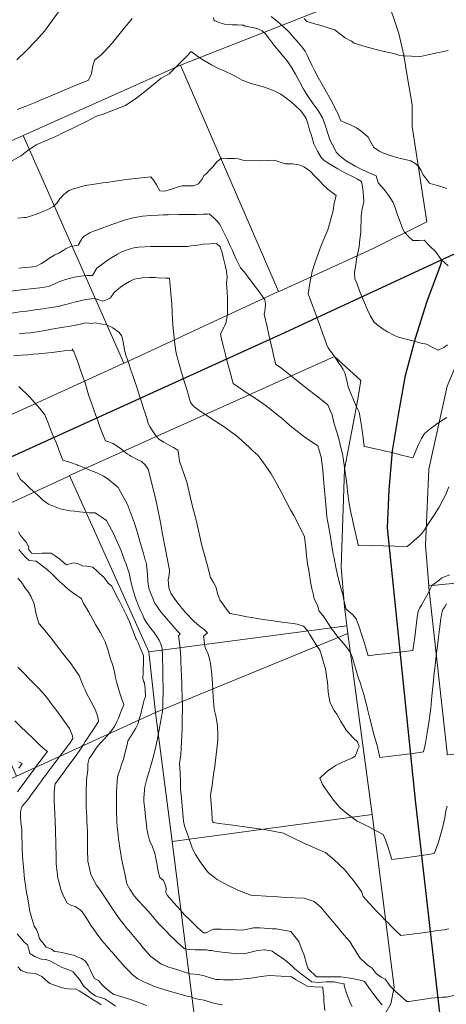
# Model space of a CAD drawing. Header units: inches. Extents: x 11351264 to 11356330, y 6702313 to 6706468.
# Tile 81 of 160: x 11353182 to 11353440, y 6705376 to 6705971. Entities that reach past the tile are written whole.
import ezdxf

# ---------------------------------------------------------------- set-up
doc = ezdxf.new("R2010")
doc.units = ezdxf.units.IN
doc.header["$MEASUREMENT"] = 0
doc.layers.add('Shumate_Contours_clip1', color=7, linetype='Continuous', lineweight=0)
doc.layers.add('Shumate_Parcels_clip1', color=7, linetype='Continuous', lineweight=0)
doc.layers.add('Shumate_Streets_clip1', color=7, linetype='Continuous')

msp = doc.modelspace()

# ---------------------------------------------------------------- linework, layer by layer
at = {"layer": 'Shumate_Contours_clip1'}
for points, elevation in [([(11353180.24, 6705946.63), (11353186.18, 6705952.31), (11353191.66, 6705958.15), (11353197.01, 6705964.03), (11353209.19, 6705980.83)], 1412), ([(11353180.46, 6705916.67), (11353185.37, 6705918.56), (11353191.39, 6705920.9), (11353194.59, 6705922.25), (11353199.42, 6705924.27), (11353204.29, 6705926.34), (11353207.39, 6705927.66), (11353214.03, 6705930.51), (11353223.47, 6705934.29), (11353225.3, 6705938.37), (11353225.97, 6705942.26), (11353227.23, 6705946.37), (11353230.99, 6705949.56), (11353233.08, 6705951.54), (11353237.8, 6705956.83), (11353244.23, 6705964.71), (11353249.82, 6705971.65)], 1414), ([(11353298.93, 6705972.22), (11353299.25, 6705970.53), (11353299.84, 6705970.22), (11353300.56, 6705969.94), (11353302.78, 6705969.06), (11353305.69, 6705968.27), (11353310.2, 6705967.83), (11353313.4, 6705967.72), (11353316.06, 6705967.69), (11353317.02, 6705967.57), (11353318.12, 6705967), (11353321.5, 6705966.48), (11353323.54, 6705966.01), (11353325.83, 6705965.39), (11353328.49, 6705964.18), (11353330.21, 6705962.56), (11353332.2, 6705960.05), (11353333.38, 6705958.42), (11353334.59, 6705956.8), (11353335.89, 6705955.18), (11353338.14, 6705952.41), (11353340.9, 6705949.05), (11353342.44, 6705947.21), (11353343.84, 6705945.42), (11353345.92, 6705942.52), (11353348.51, 6705938.07), (11353349.94, 6705935.34), (11353350.98, 6705933.48), (11353353.4, 6705929.02), (11353355.4, 6705925.75), (11353356.94, 6705923.36), (11353358.86, 6705920.65), (11353360.26, 6705918.77), (11353362.2, 6705916.07), (11353364.9, 6705911.59), (11353365.89, 6705908.99), (11353367.12, 6705905.42), (11353368.27, 6705901.54), (11353369.51, 6705897.99), (11353372.17, 6705892.77), (11353373.13, 6705890.84), (11353375.62, 6705888.29), (11353379.11, 6705885.71), (11353383.48, 6705883.04), (11353384.44, 6705882.54), (11353385.29, 6705882.05), (11353388.24, 6705880.55), (11353391.92, 6705878.78), (11353394.89, 6705877.51), (11353397.21, 6705876.66), (11353398.37, 6705872.39), (11353400.87, 6705869.8), (11353402.68, 6705867.61), (11353404.39, 6705865.15), (11353406.15, 6705862.77), (11353407.58, 6705860.5), (11353408.44, 6705857.89), (11353410.17, 6705853.13), (11353411.64, 6705848.73), (11353413.09, 6705844.7), (11353414.4, 6705842.59), (11353416.65, 6705840.06), (11353419.3, 6705837.47), (11353423.16, 6705837.47), (11353426.22, 6705837.68), (11353429.55, 6705834.2), (11353433.26, 6705830.61), (11353436.32, 6705826.17), (11353440.71, 6705822.31)], 1414), ([(11353333.82, 6705972.88), (11353337.4, 6705970.05), (11353341.02, 6705966.88), (11353344.65, 6705963.33), (11353346.9, 6705960.86), (11353350.32, 6705956.98), (11353352.27, 6705954.55), (11353354.27, 6705951.83), (11353355.48, 6705949.49), (11353356.45, 6705947.62), (11353358.37, 6705943.39), (11353359.83, 6705940.58), (11353362.26, 6705935.98), (11353366.16, 6705929), (11353370.07, 6705922.05), (11353373.5, 6705915.4), (11353373.75, 6705914.99), (11353373.87, 6705914.67), (11353375.98, 6705909.91), (11353379.64, 6705908.24), (11353382.47, 6705906.99), (11353385.32, 6705905.51), (11353388.1, 6705903.64), (11353392.08, 6705900.37), (11353392.41, 6705899.98), (11353394.06, 6705896.94), (11353395.81, 6705893.68), (11353399.21, 6705891.43), (11353401.71, 6705890.3), (11353405.57, 6705888.87), (11353409.4, 6705887.71), (11353412.86, 6705886.82), (11353415.55, 6705886.2), (11353418.18, 6705885.66), (11353420.84, 6705884.14), (11353422.58, 6705882.57), (11353424.4, 6705879.86), (11353425.42, 6705877.36), (11353427.08, 6705875.36), (11353429.5, 6705872.26), (11353429.78, 6705871.9), (11353432.59, 6705871.18), (11353436.26, 6705870.14), (11353439.79, 6705869.05)], 1412), ([(11353353.83, 6705971.54), (11353355.29, 6705969.8), (11353359.47, 6705968.65), (11353364.55, 6705967.21), (11353368.76, 6705965.88), (11353372.21, 6705964.78), (11353374.5, 6705962.88), (11353378.44, 6705959.88), (11353382.23, 6705957.93), (11353383.98, 6705956.81), (11353391.09, 6705954.51), (11353395.64, 6705953.29), (11353401.07, 6705951.83), (11353407.8, 6705950.43), (11353411, 6705949.53), (11353413.57, 6705949.03), (11353418.61, 6705948.95), (11353423.98, 6705948.72), (11353431.16, 6705950.23), (11353440.59, 6705952.26)], 1410), ([(11353176.7, 6705885.35), (11353182.75, 6705888.63), (11353186.93, 6705891.93), (11353191.92, 6705895.32), (11353198.56, 6705898.23), (11353205.01, 6705900.93), (11353207.28, 6705902.08), (11353213.62, 6705905.15), (11353217.77, 6705907.3), (11353222.23, 6705909.41), (11353228.32, 6705912.57), (11353232.47, 6705913.85), (11353245.92, 6705919.01), (11353252.78, 6705923.79), (11353255.51, 6705925.98), (11353259.3, 6705928.91), (11353264.92, 6705933.48), (11353267.41, 6705935.51), (11353272.33, 6705938.17), (11353275.28, 6705941.32), (11353277.18, 6705943.25), (11353279.48, 6705945.51), (11353282.51, 6705948.56), (11353285.54, 6705951.68), (11353289.64, 6705948.74), (11353293.05, 6705946.44), (11353297.74, 6705943.55), (11353302.06, 6705941.37), (11353305.95, 6705939.74), (11353310.15, 6705937.87), (11353312.1, 6705936.75), (11353316.36, 6705934.38), (11353319.86, 6705932.95), (11353322.38, 6705932.21), (11353326.82, 6705930.98), (11353329.17, 6705930.33), (11353330.83, 6705929.77), (11353331.48, 6705929.58), (11353333.53, 6705928.84), (11353335.96, 6705927.74), (11353339.67, 6705925.98), (11353342.71, 6705923.74), (11353345.34, 6705921.63), (11353347.95, 6705919.41), (11353351.83, 6705915.86), (11353354.34, 6705912.27), (11353355, 6705911.28), (11353356.05, 6705908.19), (11353356.61, 6705905.8), (11353357.17, 6705903.88), (11353357.96, 6705901.56), (11353358.65, 6705899.48), (11353359.67, 6705895.98), (11353360.83, 6705893.47), (11353361.83, 6705891.44), (11353363.98, 6705887.61), (11353365.69, 6705886.05), (11353367.56, 6705884.68), (11353369.63, 6705883.44), (11353371.65, 6705882.21), (11353374.08, 6705880.82), (11353378.21, 6705878.35), (11353383.38, 6705875.9), (11353385.93, 6705874.51), (11353388.35, 6705873.1), (11353388.91, 6705869.97), (11353389.33, 6705866.99), (11353389.84, 6705861.14), (11353388.75, 6705856.61), (11353388.16, 6705852.28), (11353388.01, 6705842.92), (11353387.24, 6705836.43), (11353386.87, 6705833.76), (11353385.27, 6705826.57), (11353385.13, 6705824.32), (11353384.09, 6705818.09), (11353384.39, 6705814.39), (11353385.51, 6705811.78), (11353387.2, 6705807.14), (11353388.36, 6705804.16), (11353390.08, 6705799.84), (11353391.9, 6705795.64), (11353393.56, 6705792.31), (11353396.05, 6705788.2), (11353397.68, 6705786.79), (11353401.44, 6705783.9), (11353404.02, 6705782.3), (11353407.9, 6705780.43), (11353410.47, 6705779.19), (11353418.45, 6705777.09), (11353424.36, 6705775.5), (11353427.54, 6705774.89), (11353431.12, 6705773.02), (11353434.66, 6705771.24), (11353438.07, 6705772.94), (11353440.37, 6705774.58)], 1416), ([(11353180.86, 6705851.02), (11353184.85, 6705851.4), (11353185.82, 6705851.45), (11353189.76, 6705852.57), (11353191.86, 6705853.35), (11353195.12, 6705854.56), (11353197.05, 6705855.4), (11353198.9, 6705856.26), (11353202.4, 6705858.14), (11353204.55, 6705860.23), (11353206.24, 6705862.61), (11353208.37, 6705865.17), (11353211.71, 6705867.7), (11353214.45, 6705868.68), (11353218.01, 6705869.83), (11353221.62, 6705870.84), (11353227.13, 6705871.62), (11353232.1, 6705872.38), (11353234.5, 6705872.65), (11353246.2, 6705874.42), (11353251.87, 6705875.03), (11353261.13, 6705875.97), (11353262.94, 6705873.74), (11353264.65, 6705871.13), (11353266.7, 6705867.48), (11353269.72, 6705867.34), (11353274.22, 6705868.82), (11353277.15, 6705869.75), (11353280.07, 6705870.62), (11353282.75, 6705870.53), (11353284.95, 6705870.49), (11353287.01, 6705870.55), (11353290.02, 6705871.77), (11353292.39, 6705875.06), (11353293.25, 6705876.88), (11353294.58, 6705877.79), (11353296.81, 6705880.16), (11353298.57, 6705882.12), (11353301.02, 6705884.96), (11353303.93, 6705887.37), (11353307.26, 6705887.14), (11353311.74, 6705887.14), (11353313.87, 6705886.86), (11353317.48, 6705885.81), (11353327.1, 6705885.57), (11353335.57, 6705886.12), (11353342.2, 6705883.78), (11353346.72, 6705883.79), (11353350.52, 6705883.2), (11353353.57, 6705881.97), (11353355.71, 6705880.56), (11353357.36, 6705879.39), (11353360.18, 6705876.44), (11353363.23, 6705873.32), (11353365.11, 6705871.29), (11353368.25, 6705868.26), (11353373.09, 6705864.67), (11353371.76, 6705860.09), (11353371.33, 6705855.73), (11353368.79, 6705846.87), (11353367.97, 6705844.06), (11353363.99, 6705834.59), (11353360.3, 6705824.51), (11353358.49, 6705818.76), (11353357.3, 6705812.86), (11353356.17, 6705805.25), (11353357.3, 6705802.12), (11353358.74, 6705798.35), (11353360.21, 6705794.56), (11353362.22, 6705789), (11353363.55, 6705785.1), (11353364.95, 6705781.22), (11353366.41, 6705777.35), (11353367.33, 6705774.93), (11353368.22, 6705772.75), (11353369.69, 6705770.73), (11353371.18, 6705768.67), (11353373.29, 6705765.74), (11353374.71, 6705763.54), (11353375.85, 6705761.86), (11353377.24, 6705759.59), (11353378.34, 6705757.62), (11353379.34, 6705753.73), (11353380.33, 6705749.2), (11353381.97, 6705745.04), (11353382.58, 6705743.81), (11353383.63, 6705741.36), (11353384.39, 6705739.5), (11353385.11, 6705737.58), (11353386.86, 6705733.85), (11353387.91, 6705728.09), (11353388.47, 6705724.38), (11353388.78, 6705722.32), (11353389.08, 6705720.04), (11353389.57, 6705716.55), (11353390, 6705713.18), (11353391.19, 6705712.91), (11353393.18, 6705712.5), (11353395.63, 6705711.99), (11353399.61, 6705711.09), (11353403.71, 6705710.12), (11353405.89, 6705709.6), (11353412.51, 6705707.94), (11353419.32, 6705706.37), (11353419.7, 6705707.15), (11353421.18, 6705710.54), (11353422.83, 6705714.29), (11353424.55, 6705717.88), (11353426.44, 6705721.07), (11353430.45, 6705724.19), (11353434.52, 6705727.21), (11353437.88, 6705729.43), (11353439.91, 6705730.66)], 1418), ([(11353181.47, 6705820.79), (11353185.37, 6705821.2), (11353187.9, 6705821.52), (11353189.84, 6705821.71), (11353192.11, 6705822), (11353195.25, 6705823.74), (11353198.02, 6705825.43), (11353199.54, 6705826.73), (11353201.52, 6705827.9), (11353203.29, 6705828.79), (11353205.72, 6705829.96), (11353208.21, 6705831.55), (11353210, 6705832.67), (11353212.66, 6705833.95), (11353217.31, 6705834.8), (11353219.27, 6705838.08), (11353219.62, 6705838.98), (11353220.99, 6705840.22), (11353224.4, 6705842.18), (11353227.02, 6705843.33), (11353229.06, 6705844.01), (11353237.56, 6705847.19), (11353245.9, 6705850.1), (11353248.74, 6705850.82), (11353251.57, 6705851.45), (11353256.13, 6705852.15), (11353261.15, 6705852.58), (11353265.58, 6705852.8), (11353268.68, 6705852.99), (11353271.69, 6705853.13), (11353278.13, 6705853.28), (11353280.63, 6705853.27), (11353284.69, 6705853.32), (11353288.77, 6705853.34), (11353292.8, 6705853.43), (11353295.45, 6705853.52), (11353296.49, 6705853.62), (11353299.5, 6705851.02), (11353301.15, 6705849.18), (11353302.8, 6705847.27), (11353304.46, 6705844.08), (11353305.49, 6705842.03), (11353306.48, 6705839.94), (11353307.46, 6705837.85), (11353308.73, 6705835.09), (11353309.26, 6705833.84), (11353310.38, 6705831.45), (11353311.22, 6705829.58), (11353312.76, 6705826.35), (11353315.31, 6705821), (11353317.5, 6705818.71), (11353320.02, 6705815.4), (11353323.33, 6705810.85), (11353324.97, 6705808.66), (11353327.14, 6705805.7), (11353329.93, 6705801.78), (11353330.34, 6705799.38), (11353330.21, 6705796.22), (11353329.66, 6705793.07), (11353331.4, 6705785.47), (11353332.47, 6705780.64), (11353333.1, 6705777.85), (11353334.2, 6705772.86), (11353334.76, 6705770.22), (11353335.4, 6705767.19), (11353336.64, 6705762.74), (11353340, 6705760.36), (11353347.21, 6705754.64), (11353353.16, 6705749.89), (11353355.39, 6705748.16), (11353361.26, 6705743.66), (11353368.12, 6705738.19), (11353369.57, 6705734.38), (11353370.62, 6705732.19), (11353371.94, 6705726.83), (11353373.84, 6705720.55), (11353374.99, 6705716.14), (11353375.93, 6705712.57), (11353376.88, 6705708.65), (11353377.23, 6705706.26), (11353377.88, 6705701.81), (11353378.48, 6705697.47), (11353378.82, 6705694.97), (11353379.65, 6705688.77), (11353379.97, 6705685.92), (11353380.86, 6705678.63), (11353382.13, 6705672.35), (11353382.86, 6705669.09), (11353383.46, 6705666.09), (11353384.85, 6705659.88), (11353386.3, 6705653.77), (11353386.32, 6705653.72), (11353386.33, 6705653.64), (11353386.41, 6705653.42), (11353387.06, 6705653.44), (11353394.27, 6705653.3), (11353401.63, 6705653.09), (11353408.45, 6705652.87), (11353415.8, 6705652.66), (11353415.88, 6705652.75), (11353416.01, 6705652.82), (11353418.1, 6705654.57), (11353420.28, 6705656.52), (11353422.51, 6705658.35), (11353424.66, 6705660.36), (11353426.31, 6705662.7), (11353428.41, 6705665.99), (11353430.84, 6705669.57), (11353432.52, 6705672.11), (11353435.21, 6705676.46), (11353437.7, 6705681.11), (11353439, 6705683.66), (11353441.16, 6705688.69)], 1420), ([(11353176.38, 6705806.85), (11353182.93, 6705807.7), (11353185.16, 6705807.91), (11353188.58, 6705808.31), (11353194.09, 6705809), (11353199.48, 6705809.71), (11353202.62, 6705811.24), (11353205.24, 6705812.4), (11353209.72, 6705813.89), (11353215.07, 6705815.49), (11353218.95, 6705816.02), (11353222.62, 6705816.34), (11353226, 6705816.39), (11353228.66, 6705820.77), (11353229.37, 6705821.48), (11353232.36, 6705823.72), (11353236.07, 6705826.33), (11353238.64, 6705827.9), (11353241.11, 6705829.28), (11353243.31, 6705830.43), (11353245.72, 6705831.44), (11353248.21, 6705832.34), (11353250.86, 6705833.02), (11353253.67, 6705833.48), (11353261.17, 6705833.86), (11353264.38, 6705833.92), (11353268.52, 6705833.96), (11353275.81, 6705833.91), (11353283.13, 6705833.93), (11353285.54, 6705834.25), (11353288.08, 6705834.58), (11353292.84, 6705835.38), (11353296.91, 6705835.61), (11353300.73, 6705835.74), (11353302.97, 6705833.63), (11353303.72, 6705831.81), (11353304.06, 6705830.92), (11353305.07, 6705826.77), (11353306.02, 6705822.68), (11353306.77, 6705818.94), (11353307.34, 6705815.43), (11353306.94, 6705811.87), (11353307.28, 6705806.32), (11353307.43, 6705802.69), (11353307.47, 6705798.8), (11353307.46, 6705792.78), (11353306.52, 6705787.44), (11353304.55, 6705783.98), (11353303.15, 6705780.88), (11353303.99, 6705777.21), (11353304.98, 6705773.38), (11353306.26, 6705768.46), (11353306.92, 6705765.96), (11353308.89, 6705758.55), (11353310.91, 6705751.17), (11353317.38, 6705746.67), (11353321.15, 6705744.16), (11353324.16, 6705742.26), (11353330.89, 6705737.75), (11353338.04, 6705731.89), (11353340.21, 6705730.16), (11353345.1, 6705725.8), (11353348.66, 6705722.96), (11353353.36, 6705719.45), (11353357.99, 6705716.23), (11353362.01, 6705713.5), (11353364.05, 6705706.6), (11353364.7, 6705701.95), (11353364.93, 6705698.9), (11353365.6, 6705690.96), (11353365.78, 6705688.88), (11353366.55, 6705680.04), (11353367.03, 6705675.65), (11353367.5, 6705670.7), (11353368.55, 6705664.28), (11353369.55, 6705658.46), (11353370.43, 6705653.05), (11353371.28, 6705648.1), (11353371.79, 6705645.58), (11353372.41, 6705642.26), (11353372.81, 6705640.29), (11353373.63, 6705636.45), (11353374.81, 6705631.32), (11353376.25, 6705626.3), (11353377.06, 6705623.69), (11353377.54, 6705621.34), (11353378.04, 6705618.74), (11353379.15, 6705614.78), (11353382.85, 6705611.72), (11353385.11, 6705609.04), (11353386.28, 6705605.84), (11353387.07, 6705603.52), (11353388.54, 6705599.1), (11353389.84, 6705595.45), (11353391.02, 6705591.43), (11353392.34, 6705586.75), (11353398.09, 6705587.44), (11353404.84, 6705588.19), (11353407.05, 6705588.45), (11353412.68, 6705589.13), (11353419.42, 6705589.99), (11353420.47, 6705597.94), (11353420.9, 6705601.39), (11353421.56, 6705606.71), (11353422.02, 6705610.07), (11353422.5, 6705613.43), (11353423.41, 6705615.39), (11353424.64, 6705617.32), (11353426, 6705619.85), (11353426.86, 6705621.3), (11353428.33, 6705624.2), (11353429.57, 6705626.67), (11353430.82, 6705629.14), (11353435.12, 6705632.26), (11353436.92, 6705633.73), (11353439.55, 6705634.81), (11353441.64, 6705635.63)], 1422), ([(11353177.22, 6705793.75), (11353182.07, 6705794.36), (11353186.28, 6705794.94), (11353191.17, 6705795.58), (11353196.05, 6705796.26), (11353200.91, 6705796.98), (11353203.73, 6705797.41), (11353204.88, 6705797.62), (11353206.01, 6705797.8), (11353208.28, 6705798.48), (11353210.6, 6705799.11), (11353214.8, 6705800.22), (11353216.96, 6705800.8), (11353221.8, 6705801.84), (11353227.39, 6705802.56), (11353229.73, 6705801.75), (11353232.02, 6705800.87), (11353234.32, 6705801.79), (11353236.88, 6705802.94), (11353239.07, 6705806.09), (11353240.74, 6705807.62), (11353243.95, 6705810.2), (11353248.24, 6705812.88), (11353251.12, 6705814.15), (11353256.03, 6705814.9), (11353260.35, 6705815.24), (11353263.72, 6705815.13), (11353265.78, 6705815.05), (11353270.17, 6705814.88), (11353272.45, 6705814.8), (11353272.72, 6705812.28), (11353273.23, 6705805.47), (11353273.47, 6705803.25), (11353273.83, 6705799.22), (11353273.99, 6705793.88), (11353274.49, 6705786.34), (11353275.23, 6705778.66), (11353275.52, 6705776.67), (11353276.27, 6705770.8), (11353276.64, 6705768.7), (11353278.72, 6705761.38), (11353280.95, 6705753.8), (11353283.01, 6705746.86), (11353285.18, 6705739.61), (11353287.12, 6705737.28), (11353289.54, 6705735.37), (11353292.2, 6705733.61), (11353299.78, 6705728.69), (11353306.02, 6705724.51), (11353313.85, 6705718.81), (11353320.71, 6705712.5), (11353323.05, 6705710.34), (11353325.8, 6705707.98), (11353328.79, 6705703.89), (11353333.86, 6705696.62), (11353337.28, 6705690.47), (11353340.13, 6705685.36), (11353345.48, 6705674.9), (11353347.46, 6705671.46), (11353352.45, 6705661.66), (11353352.96, 6705660.85), (11353354.03, 6705658.63), (11353354.75, 6705651.87), (11353355.23, 6705647.37), (11353355.81, 6705642.32), (11353356.48, 6705638.2), (11353357.6, 6705631.4), (11353358.6, 6705626.3), (11353359.09, 6705624.31), (11353359.73, 6705621.16), (11353361.82, 6705617.21), (11353362.82, 6705613.66), (11353365.19, 6705610.8), (11353367.19, 6705607.91), (11353369.11, 6705605.01), (11353370.88, 6705602.24), (11353370.96, 6705602.14), (11353373.55, 6705598.8), (11353376.21, 6705595.61), (11353378.86, 6705592.45), (11353381.55, 6705588.87), (11353382.26, 6705587.12), (11353382.63, 6705585.98), (11353383.51, 6705583.18), (11353384.78, 6705579.17), (11353385.58, 6705576.48), (11353386.64, 6705573.01), (11353387.27, 6705571.09), (11353388.62, 6705567.19), (11353390.04, 6705562.75), (11353390.81, 6705559.4), (11353391.49, 6705556.51), (11353391.99, 6705554.48), (11353392.56, 6705552.15), (11353393.37, 6705548.93), (11353394.77, 6705543.37), (11353395.61, 6705539.98), (11353396.51, 6705537.25), (11353397.74, 6705532.43), (11353398.35, 6705529.67), (11353399.52, 6705525.2), (11353406.1, 6705526.05), (11353412.67, 6705526.91), (11353420.68, 6705527.94), (11353425.87, 6705528.61), (11353426.73, 6705532.94), (11353427.11, 6705535.27), (11353428.02, 6705540.18), (11353429.17, 6705547.55), (11353429.63, 6705550.81), (11353430.24, 6705555.01), (11353430.89, 6705562.25), (11353431.15, 6705566.17), (11353431.58, 6705569.67), (11353432.31, 6705576.45), (11353432.62, 6705579.2), (11353433.24, 6705584.7), (11353433.51, 6705586.9), (11353434.29, 6705592.93), (11353434.9, 6705598), (11353435.29, 6705601.2), (11353436.23, 6705609.07), (11353436.86, 6705612.6), (11353437.52, 6705614.58), (11353438.62, 6705616.32), (11353439.72, 6705618.05)], 1424), ([(11353181.74, 6705781.15), (11353185.31, 6705781.5), (11353188.26, 6705781.86), (11353191.21, 6705782.23), (11353194.98, 6705782.74), (11353198.38, 6705783.36), (11353201.14, 6705783.94), (11353203.91, 6705784.45), (11353207.07, 6705784.97), (11353209.81, 6705785.42), (11353212.54, 6705785.9), (11353216.62, 6705786.66), (11353221.87, 6705787.79), (11353225.53, 6705787.43), (11353227.34, 6705787.86), (11353232.05, 6705787.09), (11353234.06, 6705786.71), (11353238.3, 6705784.82), (11353241.83, 6705782.27), (11353243.39, 6705780.1), (11353244.32, 6705777.36), (11353244.87, 6705773.98), (11353245.41, 6705770.58), (11353246.17, 6705768.27), (11353247.83, 6705763.22), (11353248.99, 6705759.88), (11353250.12, 6705756.52), (11353251.48, 6705752.46), (11353252.64, 6705748.96), (11353253.79, 6705745.45), (11353255.86, 6705738.95), (11353256.79, 6705736.07), (11353257.73, 6705733.19), (11353258.68, 6705730.32), (11353259.44, 6705728.04), (11353259.36, 6705727.34), (11353260.53, 6705725.21), (11353262.19, 6705722.56), (11353264.05, 6705720.03), (11353266.03, 6705717.57), (11353268.95, 6705715.79), (11353271.92, 6705714.13), (11353274.93, 6705712.45), (11353277.4, 6705710.89), (11353277.65, 6705710.58), (11353278.57, 6705704.3), (11353282.9, 6705691.61), (11353286.34, 6705676.79), (11353287.58, 6705672.43), (11353288.71, 6705667.89), (11353291.98, 6705653.23), (11353295.21, 6705641.76), (11353297.23, 6705634.09), (11353299.03, 6705630.93), (11353300.47, 6705628.28), (11353301.68, 6705623.72), (11353302.92, 6705620.59), (11353304.44, 6705618.27), (11353306.19, 6705615.7), (11353308.83, 6705612.33), (11353314.57, 6705611.15), (11353319.11, 6705610.18), (11353323.22, 6705609.54), (11353327.6, 6705608.86), (11353330.32, 6705608.45), (11353333.64, 6705607.94), (11353340.21, 6705607.06), (11353347.01, 6705606.3), (11353349.59, 6705605.76), (11353353.38, 6705604.6), (11353355.8, 6705601.93), (11353356.93, 6705599.86), (11353358.38, 6705597.52), (11353360.61, 6705593.94), (11353363.13, 6705590.13), (11353363.92, 6705587.66), (11353365.57, 6705582.1), (11353366.65, 6705578.9), (11353367.49, 6705573.04), (11353367.75, 6705571.03), (11353368.15, 6705564.76), (11353369.22, 6705558.84), (11353370.56, 6705555.93), (11353371.96, 6705553.74), (11353373.38, 6705551.5), (11353375.83, 6705547.07), (11353377.66, 6705544.19), (11353379.2, 6705541.73), (11353381.06, 6705539.54), (11353383.48, 6705536.87), (11353385.91, 6705534.69), (11353386.87, 6705531.97), (11353386, 6705529.87), (11353385.97, 6705529.42), (11353384.58, 6705526.11), (11353383.01, 6705525.17), (11353378.63, 6705523.23), (11353375.99, 6705522.06), (11353373, 6705520.61), (11353371.16, 6705519.42), (11353368.63, 6705517.6), (11353366.74, 6705516.16), (11353363.22, 6705512.72), (11353364.87, 6705508.93), (11353368.12, 6705504.25), (11353370.04, 6705501.45), (11353371.36, 6705499.57), (11353374, 6705496.42), (11353375.41, 6705494.83), (11353377.03, 6705493.44), (11353380.32, 6705490.84), (11353382.82, 6705489.08), (11353385.82, 6705486.84), (11353389.51, 6705485.09), (11353393.64, 6705483.01), (11353396.51, 6705481.38), (11353401.36, 6705478.79), (11353402.83, 6705475.63), (11353404.08, 6705472.09), (11353405.2, 6705468.32), (11353406.23, 6705465.13), (11353406.37, 6705464.66), (11353406.7, 6705463.65), (11353408.47, 6705463.9), (11353411.31, 6705464.3), (11353414.64, 6705464.76), (11353418.91, 6705465.36), (11353423.18, 6705465.96), (11353427.44, 6705466.52), (11353432.31, 6705467.22), (11353432.98, 6705469.11), (11353435.05, 6705474.95), (11353437.13, 6705481.98), (11353438.63, 6705488.87), (11353439.34, 6705492.99), (11353440.04, 6705495.97)], 1426), ([(11353178.26, 6705767.88), (11353183.12, 6705768.26), (11353186.9, 6705768.57), (11353190, 6705768.86), (11353193.36, 6705769.17), (11353197.41, 6705769.51), (11353201.57, 6705769.95), (11353205.91, 6705770.55), (11353208.81, 6705770.9), (11353212.14, 6705771.19), (11353213.5, 6705771.36), (11353213.83, 6705772.02), (11353214.04, 6705771.09), (11353214.71, 6705770.6), (11353215.9, 6705767.36), (11353217.52, 6705763.14), (11353218.36, 6705760.52), (11353220, 6705755.71), (11353221.33, 6705752.15), (11353222.06, 6705749.45), (11353223.61, 6705744.34), (11353224.84, 6705740.83), (11353225.72, 6705738.26), (11353226.56, 6705735.78), (11353227.97, 6705731.87), (11353229.11, 6705728.72), (11353230.47, 6705725.06), (11353232.41, 6705719.93), (11353233.71, 6705716.48), (11353236.27, 6705715.78), (11353238.32, 6705714.96), (11353238.43, 6705714.91), (11353238.48, 6705714.87), (11353240.43, 6705713.61), (11353242.6, 6705712.03), (11353244.79, 6705710.33), (11353246.97, 6705708.7), (11353248.26, 6705707.81), (11353249.11, 6705707.26), (11353252.96, 6705705.29), (11353255.53, 6705704.1), (11353257.84, 6705702.1), (11353259.51, 6705699.43), (11353264.22, 6705681.09), (11353266.92, 6705667.21), (11353268.14, 6705660.09), (11353269.61, 6705652.89), (11353272.51, 6705638.48), (11353272.15, 6705635.09), (11353271.62, 6705632.87), (11353272.11, 6705627.66), (11353273.21, 6705624.56), (11353275.18, 6705621.44), (11353277.41, 6705618.49), (11353281.72, 6705613.34), (11353283.3, 6705611.64), (11353285.89, 6705608.85), (11353287.29, 6705607.49), (11353290.35, 6705604.88), (11353293.56, 6705602.36), (11353295.47, 6705600.59), (11353293.02, 6705598.62), (11353293.29, 6705595.99), (11353293.56, 6705593.4), (11353294.27, 6705591.15), (11353295.69, 6705587.67), (11353296.89, 6705584.14), (11353297.41, 6705580.74), (11353298.1, 6705575.43), (11353298.46, 6705570.01), (11353298.87, 6705561.97), (11353299.36, 6705554.51), (11353300.41, 6705550.42), (11353301.45, 6705544.69), (11353301.66, 6705538.67), (11353301.65, 6705536.13), (11353301.03, 6705530.22), (11353300.44, 6705525.35), (11353299.6, 6705518.51), (11353299.29, 6705516.37), (11353298.63, 6705511.97), (11353298.16, 6705508.62), (11353297.18, 6705502.25), (11353297.79, 6705494.82), (11353298.29, 6705488.55), (11353298.21, 6705487.44), (11353298.61, 6705486.33), (11353298.98, 6705485.95), (11353302.35, 6705485.48), (11353309.2, 6705484.51), (11353320.78, 6705482.95), (11353330.79, 6705481.55), (11353341.37, 6705479.6), (11353347.39, 6705476.57), (11353353.19, 6705473.78), (11353359.61, 6705470.91), (11353365.05, 6705468.56), (11353365.77, 6705468.16), (11353366.61, 6705467.88), (11353371.7, 6705463.64), (11353378.26, 6705457.34), (11353382.12, 6705452.68), (11353383.5, 6705451.05), (11353388.36, 6705444.38), (11353389.46, 6705441.32), (11353392.94, 6705437.39), (11353395.88, 6705434.18), (11353397.3, 6705432.7), (11353400.24, 6705429.67), (11353402.91, 6705426.87), (11353404.59, 6705425.14), (11353406.35, 6705423.36), (11353408.52, 6705421.28), (11353412.17, 6705417.67), (11353418.74, 6705418.55), (11353425.31, 6705419.45), (11353433.07, 6705420.52), (11353438.27, 6705421.28), (11353441.1, 6705421.83)], 1428), ([(11353181.5, 6705749.4), (11353188, 6705743.08), (11353192.39, 6705738.18), (11353194.14, 6705736.13), (11353197.1, 6705732.16), (11353199.33, 6705726.74), (11353200.67, 6705723.42), (11353202.62, 6705718.64), (11353203.92, 6705715.46), (11353205.33, 6705711.81), (11353206.23, 6705709.47), (11353207.98, 6705704.91), (11353212.11, 6705703.57), (11353216.75, 6705701.97), (11353217.38, 6705701.72), (11353218.66, 6705701.18), (11353219.71, 6705700.82), (11353222.07, 6705699.85), (11353224.38, 6705698.9), (11353226.6, 6705698.03), (11353228.93, 6705697.05), (11353232.51, 6705695.18), (11353235.36, 6705693.4), (11353238.93, 6705690.58), (11353241.51, 6705688.36), (11353247.16, 6705678.01), (11353251.28, 6705666.72), (11353253.07, 6705661.05), (11353254.8, 6705655.06), (11353256.65, 6705648.48), (11353257.85, 6705644.55), (11353258.27, 6705643.26), (11353258.79, 6705639.95), (11353259.14, 6705635.8), (11353259.26, 6705631.68), (11353260, 6705627.46), (11353261.41, 6705623.76), (11353262.33, 6705621.48), (11353263.48, 6705618.75), (11353265.1, 6705616.21), (11353266.42, 6705614.17), (11353269.35, 6705610.62), (11353273.31, 6705606.15), (11353277.11, 6705601.71), (11353278.94, 6705600.04), (11353277.86, 6705598.68), (11353278.47, 6705594.54), (11353278.77, 6705592.24), (11353279.1, 6705588.96), (11353279.25, 6705585.05), (11353279.31, 6705582.97), (11353279.47, 6705578.56), (11353279.69, 6705574.28), (11353279.79, 6705570.71), (11353279.87, 6705567.63), (11353279.99, 6705561.54), (11353280.21, 6705556.82), (11353280.21, 6705553.27), (11353280.18, 6705549.74), (11353280.13, 6705546.23), (11353280.06, 6705542.84), (11353280.05, 6705542.38), (11353279.94, 6705538.8), (11353279.77, 6705534.8), (11353279.53, 6705530.82), (11353279.19, 6705526.87), (11353278.5, 6705521.75), (11353278.81, 6705515.85), (11353279.02, 6705510.92), (11353279.16, 6705505.99), (11353279.73, 6705500.94), (11353280.18, 6705495.8), (11353280.54, 6705491.65), (11353280.95, 6705486.75), (11353281.46, 6705483.98), (11353282.81, 6705480.02), (11353284.03, 6705476.59), (11353285.44, 6705472.46), (11353286.33, 6705470.02), (11353288.13, 6705466.64), (11353289.47, 6705464.46), (11353291.58, 6705461.55), (11353293.85, 6705458.49), (11353296.06, 6705455.56), (11353301.2, 6705451.51), (11353307.53, 6705448.08), (11353313.61, 6705445.21), (11353319.01, 6705443.22), (11353321.48, 6705442.2), (11353330.73, 6705441.47), (11353337.76, 6705441.04), (11353342.34, 6705440.79), (11353353.78, 6705440.36), (11353359.71, 6705438.2), (11353363.8, 6705434.94), (11353367.82, 6705430.04), (11353371.85, 6705425.15), (11353373.4, 6705423.3), (11353375.97, 6705420.28), (11353377.78, 6705418.08), (11353381.24, 6705414.08), (11353383.28, 6705410.72), (11353384.51, 6705408.85), (11353387.45, 6705404.35), (11353390.86, 6705401.03), (11353392.43, 6705399.66), (11353394.84, 6705398.08), (11353396.02, 6705396.48), (11353397.27, 6705394.89), (11353400.29, 6705392.55), (11353402.66, 6705391.43), (11353404.43, 6705388.99), (11353405.73, 6705387.14), (11353408.75, 6705384.19), (11353411.86, 6705381.41), (11353415.64, 6705377.89), (11353416.94, 6705377.89), (11353423.72, 6705378.87), (11353430.51, 6705379.84), (11353437.33, 6705380.44), (11353439.48, 6705380.57), (11353444.02, 6705381.5)], 1430), ([(11353180.55, 6705697.12), (11353182.24, 6705693.34), (11353185.15, 6705691.02), (11353188.01, 6705688.15), (11353190.41, 6705685.96), (11353193.18, 6705683.44), (11353195.86, 6705680.83), (11353199.32, 6705678.22), (11353206.36, 6705675.44), (11353212.19, 6705674.31), (11353215.26, 6705674.03), (11353218.06, 6705673.64), (11353223.94, 6705672.98), (11353227.47, 6705672.97), (11353231.18, 6705670.68), (11353234.33, 6705668.41), (11353238.75, 6705660.23), (11353240.14, 6705657.44), (11353243.04, 6705650.68), (11353244.1, 6705647.86), (11353245.25, 6705644.53), (11353246.22, 6705641.97), (11353247.47, 6705638.39), (11353248.34, 6705636.08), (11353248.78, 6705633.44), (11353249.65, 6705629.2), (11353250.76, 6705625.54), (11353251.38, 6705623.51), (11353252.4, 6705620.41), (11353253.73, 6705616.92), (11353255.23, 6705613.59), (11353256.25, 6705611.25), (11353257.08, 6705609), (11353258.56, 6705606.73), (11353260.12, 6705604.58), (11353261.72, 6705602.48), (11353263.31, 6705600.5), (11353263.33, 6705600.48), (11353263.36, 6705600.44), (11353264.76, 6705598.3), (11353266.12, 6705596.1), (11353267.29, 6705593.82), (11353268.06, 6705591.37), (11353268.24, 6705587), (11353268.31, 6705584.36), (11353268.5, 6705580.28), (11353268.45, 6705577.28), (11353268.42, 6705575.25), (11353268.5, 6705571.86), (11353268.61, 6705568.94), (11353268.58, 6705564.23), (11353268.49, 6705559.89), (11353268.36, 6705556.76), (11353268.18, 6705553.15), (11353267.6, 6705549.92), (11353267.24, 6705547.53), (11353266.21, 6705541.99), (11353265.14, 6705536.49), (11353264.53, 6705533.89), (11353264.17, 6705531.93), (11353262.7, 6705526.08), (11353261.31, 6705521.04), (11353260.18, 6705517.04), (11353258.6, 6705511.52), (11353257.45, 6705507.63), (11353257.04, 6705500.84), (11353256.91, 6705498.4), (11353257.45, 6705494.02), (11353258.01, 6705489.44), (11353258.5, 6705484.85), (11353258.85, 6705482.13), (11353259.58, 6705478.33), (11353259.92, 6705476.77), (11353260.64, 6705474.69), (11353262.14, 6705471.34), (11353263.23, 6705468.45), (11353263.82, 6705466.59), (11353264.23, 6705464.21), (11353264.95, 6705460.3), (11353265.66, 6705456.48), (11353266.66, 6705452.83), (11353268.88, 6705450.9), (11353269.84, 6705448.62), (11353270.39, 6705446.28), (11353270.26, 6705443.64), (11353271.12, 6705442.07), (11353273.67, 6705439.05), (11353275.29, 6705437.21), (11353278.94, 6705433.23), (11353281.56, 6705430.32), (11353284.32, 6705427.54), (11353286.08, 6705425.77), (11353289.37, 6705422.58), (11353292.9, 6705419.43), (11353294.6, 6705419.37), (11353297.5, 6705421.01), (11353299.13, 6705421.61), (11353299.5, 6705421.64), (11353300, 6705421.66), (11353303.55, 6705421.57), (11353307.81, 6705421.39), (11353312.09, 6705421.11), (11353316.36, 6705420.9), (11353320.53, 6705421.77), (11353323.14, 6705422.34), (11353327.02, 6705422.32), (11353334.63, 6705421.85), (11353336.88, 6705421.76), (11353342.54, 6705420.75), (11353345.77, 6705420.18), (11353350.45, 6705414.19), (11353352.55, 6705408.69), (11353353.51, 6705406.52), (11353355.43, 6705400.03), (11353356.2, 6705397.64), (11353361.24, 6705392.89), (11353364.4, 6705392.72), (11353368.37, 6705392.87), (11353372.2, 6705392.87), (11353375.94, 6705392.8), (11353378.84, 6705392.37), (11353381.31, 6705391.98), (11353383.78, 6705391.52), (11353386.63, 6705390.9), (11353389.33, 6705390.37), (11353390.27, 6705389.98), (11353392.63, 6705386.47), (11353395.2, 6705382.98), (11353397.9, 6705379.51), (11353399.53, 6705377.42), (11353400.05, 6705376.7), (11353400.82, 6705375.83)], 1432), ([(11353181.2, 6705661.53), (11353182.45, 6705659.36), (11353184.48, 6705656.92), (11353186.04, 6705655.16), (11353187.57, 6705652.2), (11353187.28, 6705651.04), (11353189.11, 6705648.72), (11353192.92, 6705648.59), (11353195.45, 6705648.73), (11353198.69, 6705648.77), (11353200.93, 6705648.64), (11353203.5, 6705647.05), (11353206.13, 6705645), (11353207.96, 6705643.46), (11353210.2, 6705641.58), (11353214.44, 6705642.81), (11353216.96, 6705642.38), (11353219.98, 6705641.13), (11353222.56, 6705640.8), (11353226.08, 6705640.14), (11353228.68, 6705637.87), (11353230.1, 6705636.47), (11353232.83, 6705634.1), (11353235.5, 6705630.53), (11353237.62, 6705628.71), (11353239.11, 6705625.81), (11353241.54, 6705621.19), (11353242.44, 6705619.33), (11353243.92, 6705616.43), (11353246.26, 6705611.58), (11353248.34, 6705607.24), (11353248.59, 6705606.59), (11353248.62, 6705606.45), (11353249.54, 6705604.03), (11353250.5, 6705601.49), (11353251.3, 6705599.35), (11353252.2, 6705597.12), (11353252.61, 6705596.6), (11353253.46, 6705594.49), (11353254.45, 6705592.08), (11353255.44, 6705589.69), (11353256.45, 6705587.32), (11353256.65, 6705586.66), (11353256.74, 6705585.99), (11353256.74, 6705581.6), (11353256.63, 6705579.51), (11353256.48, 6705576.48), (11353256.37, 6705573.19), (11353256.67, 6705571.42), (11353257.34, 6705570.47), (11353257.79, 6705566.82), (11353257.98, 6705562.03), (11353257.12, 6705560.15), (11353256.71, 6705558.57), (11353255.78, 6705554.2), (11353254.86, 6705550.82), (11353254.2, 6705548.36), (11353253.36, 6705545.33), (11353252.07, 6705542.93), (11353250.61, 6705540.78), (11353249.28, 6705538.42), (11353248.19, 6705536.69), (11353247.98, 6705536.21), (11353247.85, 6705536.01), (11353247.38, 6705535.42), (11353246.82, 6705533), (11353246.1, 6705529.98), (11353245.37, 6705526.98), (11353244.63, 6705523.97), (11353243.55, 6705521.16), (11353242.95, 6705518.87), (11353241.85, 6705516), (11353241.14, 6705513.61), (11353240.5, 6705504.81), (11353240.43, 6705495.8), (11353240.52, 6705493.07), (11353240.72, 6705486.66), (11353240.89, 6705483.44), (11353241.19, 6705480.45), (11353241.37, 6705478.61), (11353241.75, 6705475.73), (11353242.06, 6705473.73), (11353242.3, 6705471.72), (11353242.81, 6705468.33), (11353243.55, 6705464.27), (11353244.49, 6705459.66), (11353245.43, 6705455.05), (11353246.71, 6705448.91), (11353248.43, 6705445.72), (11353251.03, 6705441.75), (11353252.53, 6705440.18), (11353254.2, 6705438.4), (11353256.75, 6705435.52), (11353259.55, 6705432.47), (11353262.09, 6705429.4), (11353263.79, 6705427.37), (11353266.19, 6705424.66), (11353269.77, 6705420.9), (11353273.43, 6705417.15), (11353275.02, 6705415.7), (11353277.33, 6705413.45), (11353281.32, 6705409.91), (11353281.42, 6705409.82), (11353281.58, 6705409.8), (11353284.6, 6705409.31), (11353287.95, 6705409.15), (11353291.36, 6705409.2), (11353294.76, 6705409.19), (11353296.36, 6705408.65), (11353297.69, 6705408.78), (11353300.94, 6705408.18), (11353304.14, 6705407.64), (11353306.32, 6705407.4), (11353309.84, 6705407.15), (11353313.02, 6705406.85), (11353317.29, 6705406.65), (11353321.45, 6705407.68), (11353325.61, 6705408.79), (11353329.83, 6705409.02), (11353333.8, 6705408.52), (11353334.4, 6705408.39), (11353335.51, 6705407.44), (11353340.7, 6705404.09), (11353343.34, 6705402.05), (11353346.46, 6705399.25), (11353348.12, 6705397.66), (11353352.22, 6705394.41), (11353356.02, 6705391.51), (11353358.19, 6705389.78), (11353362.47, 6705389.42), (11353364.54, 6705389.59), (11353367.09, 6705389.68), (11353371.87, 6705389.68), (11353375.23, 6705389.06), (11353377.88, 6705388.53), (11353377.93, 6705387.62), (11353379.19, 6705383.51), (11353379.98, 6705381.32), (11353381.75, 6705376.76), (11353382.78, 6705374.79)], 1434), ([(11353181.54, 6705650.82), (11353183.4, 6705648.43), (11353185.76, 6705646.14), (11353187.81, 6705644.19), (11353191.87, 6705643.81), (11353194.54, 6705641.84), (11353196.37, 6705640.46), (11353198.64, 6705638.74), (11353201.11, 6705636.4), (11353203.55, 6705633.95), (11353206.21, 6705631.4), (11353208.98, 6705628.98), (11353211.47, 6705626.72), (11353213.94, 6705624.96), (11353216.46, 6705623.04), (11353218.87, 6705621.44), (11353219.05, 6705621.34), (11353219.28, 6705621.21), (11353219.36, 6705621.12), (11353220.5, 6705618.33), (11353221.75, 6705616.44), (11353223.71, 6705613.01), (11353226.13, 6705608.53), (11353227.86, 6705605.54), (11353230.57, 6705601), (11353232.21, 6705598.02), (11353233.6, 6705595.12), (11353235.26, 6705590.58), (11353236.7, 6705585.49), (11353238.14, 6705580.91), (11353238.96, 6705577.88), (11353239.51, 6705575.9), (11353239.92, 6705573.41), (11353240.43, 6705570.9), (11353241.38, 6705567.59), (11353242.39, 6705564.17), (11353243.41, 6705561.13), (11353244.81, 6705557.38), (11353244.91, 6705557.23), (11353244.64, 6705556.63), (11353243.19, 6705553.35), (11353242.46, 6705551.32), (11353241.57, 6705549.06), (11353240.61, 6705546.95), (11353239.15, 6705544.08), (11353236.95, 6705540.98), (11353234.57, 6705538.07), (11353233.17, 6705536.54), (11353230.87, 6705534.15), (11353229.58, 6705532.76), (11353228.25, 6705530.94), (11353226.99, 6705529.04), (11353225.73, 6705527.15), (11353224.55, 6705525.46), (11353224.42, 6705525.21), (11353223.98, 6705524.62), (11353223.04, 6705521.43), (11353223.11, 6705517.59), (11353222.73, 6705514.76), (11353222.38, 6705511.97), (11353222.09, 6705503.69), (11353222.21, 6705495.07), (11353222.49, 6705489.34), (11353222.62, 6705487.2), (11353222.83, 6705483.55), (11353222.96, 6705480.87), (11353222.94, 6705477.35), (11353222.93, 6705474.6), (11353222.84, 6705469.74), (11353223.23, 6705462.76), (11353224.06, 6705458.2), (11353224.93, 6705454.58), (11353227.07, 6705450.48), (11353228.29, 6705448.22), (11353231.14, 6705444.24), (11353232.92, 6705441.53), (11353234.18, 6705439.66), (11353235.83, 6705437.26), (11353238.11, 6705433.91), (11353240.33, 6705430.56), (11353242.73, 6705427.21), (11353244.43, 6705425.02), (11353246.29, 6705422.62), (11353247.12, 6705421.68), (11353247.77, 6705420.92), (11353248.96, 6705419.55), (11353251.84, 6705415.99), (11353254.65, 6705412.65), (11353256.37, 6705410.47), (11353261.2, 6705405.15), (11353267.2, 6705400.58), (11353271.35, 6705398.92), (11353274.07, 6705397.95), (11353278.14, 6705396.78), (11353281.49, 6705395.68), (11353284.91, 6705394.66), (11353290.03, 6705394.25), (11353293.45, 6705393.32), (11353296.39, 6705392.44), (11353300.33, 6705391.09), (11353302.68, 6705391.11), (11353305.04, 6705391.08), (11353307.39, 6705391.07), (11353309.46, 6705391.06), (11353310.8, 6705391.06), (11353313.1, 6705391.19), (11353315.98, 6705391.47), (11353319.08, 6705391.85), (11353321.8, 6705392.09), (11353325.15, 6705392.58), (11353327.69, 6705393.01), (11353332.76, 6705393.57), (11353339.83, 6705393.18), (11353343.07, 6705392.89), (11353345.79, 6705392.96), (11353348.9, 6705391.03), (11353355.54, 6705387.08), (11353360.05, 6705386.66), (11353364.92, 6705386.65), (11353365.23, 6705383.52), (11353365.69, 6705380.84), (11353365.69, 6705378.34), (11353365.83, 6705376.24), (11353366.24, 6705372.41)], 1436), ([(11353180.84, 6705633.6), (11353182.81, 6705631.32), (11353185.49, 6705627.3), (11353187.31, 6705625.1), (11353188.66, 6705622.65), (11353190.8, 6705618), (11353191.23, 6705615.98), (11353191.96, 6705611.77), (11353193.58, 6705606.23), (11353195.53, 6705603.99), (11353200.96, 6705597.39), (11353207.97, 6705588.05), (11353213, 6705581.79), (11353214.85, 6705579.01), (11353217.82, 6705574.72), (11353220.23, 6705568.65), (11353221.44, 6705566.13), (11353222.37, 6705564.2), (11353224.99, 6705559.26), (11353227.6, 6705554.28), (11353228.51, 6705551.55), (11353229.31, 6705548.77), (11353229.49, 6705547.02), (11353227.37, 6705543.61), (11353224.45, 6705539.28), (11353222.92, 6705536.92), (11353221.59, 6705534.92), (11353220.42, 6705533.1), (11353218.3, 6705529.62), (11353216.08, 6705526.56), (11353214.12, 6705523.89), (11353211.88, 6705520.93), (11353210.32, 6705518.81), (11353208.77, 6705516.7), (11353206.15, 6705513.1), (11353205.36, 6705512.03), (11353203.41, 6705509.33), (11353203.27, 6705508.34), (11353202.75, 6705504.08), (11353202.78, 6705500.73), (11353202.85, 6705498.63), (11353202.99, 6705495.19), (11353203.15, 6705491.55), (11353203.33, 6705486.63), (11353203.52, 6705481.6), (11353203.65, 6705478.25), (11353203.74, 6705475.85), (11353203.85, 6705472.97), (11353203.94, 6705465.55), (11353204.11, 6705461.23), (11353204.42, 6705457.62), (11353205.1, 6705452.3), (11353206.17, 6705448.25), (11353206.89, 6705445.59), (11353208.4, 6705441.54), (11353210.56, 6705437.33), (11353212.92, 6705436.16), (11353215.42, 6705435.36), (11353218.58, 6705433.19), (11353219.81, 6705431.99), (11353220.79, 6705430.61), (11353222.94, 6705427.19), (11353225.04, 6705423.92), (11353228.22, 6705419.33), (11353231.59, 6705414.81), (11353232.97, 6705413.13), (11353234.36, 6705411.45), (11353236.82, 6705408.67), (11353237.31, 6705408.15), (11353237.63, 6705407.81), (11353239.76, 6705405.34), (11353242.49, 6705402.2), (11353245.19, 6705399.06), (11353248.33, 6705395.92), (11353249.9, 6705394.28), (11353253.36, 6705391.59), (11353256.98, 6705389.87), (11353263.48, 6705386.86), (11353270.17, 6705384.7), (11353276.64, 6705383.03), (11353283.18, 6705381.2), (11353285.16, 6705380.64), (11353288.49, 6705379.48), (11353290.66, 6705379.12), (11353293.29, 6705378.61), (11353295.25, 6705378.11), (11353298.46, 6705377.17), (11353301.8, 6705376.37), (11353304.43, 6705375.95)], 1438), ([(11353180.85, 6705579.91), (11353185.2, 6705575.41), (11353187, 6705573.56), (11353189.58, 6705571.05), (11353193.93, 6705566.51), (11353197.09, 6705562.93), (11353198.95, 6705560.61), (11353200.3, 6705558.73), (11353202.22, 6705556.23), (11353205.55, 6705551.78), (11353208.83, 6705547.32), (11353210.42, 6705545.07), (11353212.05, 6705542.82), (11353213.14, 6705540.34), (11353213.81, 6705538.29), (11353214.08, 6705536.81), (11353212.25, 6705533.97), (11353211.57, 6705533.03), (11353208.39, 6705528.89), (11353205.51, 6705525.15), (11353203.95, 6705523.04), (11353202.68, 6705521.34), (11353199.56, 6705517.13), (11353196.95, 6705513.59), (11353196.01, 6705512.32), (11353194.77, 6705510.6), (11353192.99, 6705508.16), (11353190.99, 6705505.41), (11353189.02, 6705502.73), (11353187.34, 6705500.41), (11353185.29, 6705497.96), (11353183.5, 6705495.83), (11353183.17, 6705494.94), (11353182.5, 6705492.5), (11353182.43, 6705489.33), (11353182.67, 6705486.38), (11353182.97, 6705484.19), (11353183.19, 6705481.97), (11353183.25, 6705480.78), (11353183.36, 6705478.28), (11353183.5, 6705472.14), (11353183.57, 6705469.78), (11353183.73, 6705465.85), (11353183.92, 6705463.4), (11353184.11, 6705460.96), (11353184.45, 6705456.9), (11353184.69, 6705454.09), (11353185.03, 6705450.36), (11353185.41, 6705447.99), (11353185.67, 6705446.59), (11353186.17, 6705443.72), (11353186.87, 6705439.89), (11353187.54, 6705436.08), (11353188.2, 6705432.3), (11353189.02, 6705429.5), (11353190.83, 6705423.49), (11353192.15, 6705421.33), (11353193.09, 6705418.87), (11353193.97, 6705415.82), (11353196.26, 6705413.17), (11353197.8, 6705410.92), (11353201.24, 6705409.48), (11353203.1, 6705408.18), (11353204.73, 6705407.99), (11353205.13, 6705407.83), (11353207.45, 6705407.43), (11353210.05, 6705406.93), (11353212.61, 6705406.35), (11353215.13, 6705405.67), (11353217.19, 6705404.77), (11353219.25, 6705403.89), (11353221.82, 6705402.28), (11353223.37, 6705399.55), (11353224.56, 6705397.13), (11353225.81, 6705394.45), (11353227.07, 6705391.77), (11353229.6, 6705390.51), (11353231.63, 6705388.15), (11353233.35, 6705386.45), (11353236.62, 6705383.83), (11353238.86, 6705382.17), (11353241.62, 6705381.4), (11353245, 6705380.36), (11353248.37, 6705379.3), (11353251.72, 6705378.16), (11353258.62, 6705375.41)], 1440), ([(11353179.1, 6705547.46), (11353182.51, 6705544.05), (11353186.11, 6705540.63), (11353189.92, 6705536.86), (11353191.9, 6705534.88), (11353193.85, 6705533.06), (11353196.19, 6705530.98), (11353197.98, 6705529.46), (11353198.76, 6705528.93), (11353197.06, 6705526.69), (11353194.92, 6705523.85), (11353192.79, 6705521), (11353190.65, 6705518.15), (11353188.53, 6705515.29), (11353186.55, 6705512.6), (11353184.6, 6705509.94), (11353182.63, 6705507.29), (11353180.6, 6705504.56)], 1442), ([(11353181.43, 6705522.72), (11353183.46, 6705521.61), (11353181.41, 6705518.87)], 1444), ([(11353180.41, 6705418.85), (11353183.07, 6705415.67), (11353184.75, 6705413.82), (11353186.62, 6705412.11), (11353187.44, 6705409.46), (11353188.08, 6705406.85), (11353191.21, 6705405.02), (11353194.9, 6705403.44), (11353197.59, 6705403.2), (11353199.84, 6705402.7), (11353203.19, 6705400.93), (11353207.72, 6705398.46), (11353211.74, 6705397.09), (11353214.29, 6705395.75), (11353215.77, 6705393.93), (11353218.14, 6705391.09), (11353220.45, 6705387.27), (11353223.53, 6705384.63), (11353225.6, 6705382.8), (11353227.77, 6705381.25), (11353229.97, 6705380.5), (11353233.45, 6705379.41), (11353236.99, 6705377.12), (11353239.81, 6705375.06)], 1442), ([(11353180.82, 6705398.84), (11353182.79, 6705396.65), (11353186.57, 6705395.23), (11353191.46, 6705394.76), (11353195.42, 6705392.96), (11353197.81, 6705390.87), (11353200.25, 6705388.8), (11353207.58, 6705386.12), (11353209.97, 6705385.7), (11353212.76, 6705385.37), (11353215.67, 6705385.61), (11353217.86, 6705384.35), (11353221.71, 6705382.01), (11353226.77, 6705378.67), (11353229.14, 6705377.36), (11353231.19, 6705375.85)], 1444)]:
    msp.add_lwpolyline(points, dxfattribs=dict(at, elevation=elevation))
at = {"layer": 'Shumate_Parcels_clip1'}
for points in [[(11353722, 6706283.5), (11353693, 6706203.5), (11353661, 6706114.5), (11353544, 6706062.5), (11353451, 6706020.5), (11353401, 6705991.5), (11353279, 6705943.5), (11353184, 6705901), (11353089, 6705858.5), (11352986, 6705812.5), (11352887, 6705768), (11352790, 6705724.5), (11352693, 6705937), (11352734, 6706015), (11352858.81, 6706253.57), (11352867.79, 6706270.72), (11352870.18, 6706275.41), (11352870.7, 6706276.44), (11352873, 6706279.5), (11352875, 6706284.5), (11352875, 6706284.86), (11352877.96, 6706290.65), (11352971.59, 6706468.13), (11353228.73, 6706468.13)], [(11353338.31, 6705806.68), (11353279, 6705943.5), (11353401, 6705991.5), (11353404, 6705983), (11353408, 6705971), (11353411, 6705962.5), (11353414, 6705949.5), (11353416, 6705937), (11353419, 6705919.5), (11353419, 6705906.5), (11353427.75, 6705848.88), (11353395, 6705832.5), (11353339, 6705807)], [(11353338.31, 6705806.68), (11353245, 6705763.5), (11353244.88, 6705763.44), (11353184, 6705901), (11353279, 6705943.5)], [(11353244.88, 6705763.44), (11353152.67, 6705721.31), (11353089, 6705858.5), (11353184, 6705901)], [(11353565, 6705693), (11353571, 6705643), (11353428.93, 6705628.87), (11353427, 6705653.5), (11353429, 6705699.5), (11353440, 6705749.5), (11353452, 6705778), (11353452.54, 6705778.72)], [(11353379.57, 6705604.76), (11353260, 6705589), (11353212.14, 6705695.56), (11353372, 6705767.5), (11353388, 6705753), (11353386, 6705740.5), (11353378, 6705699.5), (11353376, 6705640), (11353378, 6705616.5)], [(11353260, 6705589), (11353264, 6705552.5), (11353180, 6705514), (11353119.09, 6705652.54), (11353212, 6705695.5), (11353212.14, 6705695.56)], [(11353582, 6705541), (11353440.12, 6705526.9), (11353440, 6705528), (11353429, 6705628), (11353428.93, 6705628.87), (11353571, 6705643)], [(11353380.19, 6705600.18), (11353264, 6705552.5), (11353260, 6705589), (11353379.57, 6705604.76)], [(11353394.83, 6705490.8), (11353274, 6705474.5), (11353264, 6705552.5), (11353380.19, 6705600.18)], [(11353274, 6705474.5), (11353289.7, 6705351.1), (11353289, 6705351), (11353220, 6705338), (11353175.2, 6705326.98), (11353151.11, 6705438.82), (11353139, 6705495), (11353180, 6705514), (11353264, 6705552.5)], [(11353289.7, 6705351.1), (11353274, 6705474.5), (11353394.83, 6705490.8), (11353395, 6705489.5), (11353408, 6705386.5), (11353406, 6705376.5), (11353400, 6705366), (11353365, 6705360.5), (11353323, 6705356)]]:
    msp.add_lwpolyline(points, close=True, dxfattribs=at)
at = {"layer": 'Shumate_Streets_clip1', "color": 10}
msp.add_lwpolyline([(11353437, 6705826), (11353703, 6705947.5), (11353719, 6705954.5), (11353735, 6705962), (11353750, 6705970.5), (11353766, 6705979.5), (11353780, 6705989.5), (11353794, 6706000), (11353808, 6706012), (11353820, 6706024), (11353832, 6706037), (11353919, 6706154.5)], dxfattribs=at)
at = {"layer": 'Shumate_Streets_clip1', "color": 4}
for points in [[(11352313, 6705330), (11352471, 6705383.5), (11352880, 6705564), (11353135, 6705688), (11353342, 6705782), (11353437, 6705826)], [(11353439, 6705341), (11353421, 6705499.5), (11353404, 6705664), (11353405, 6705687), (11353407, 6705710.5), (11353411, 6705733.5), (11353415, 6705756), (11353421, 6705778.5), (11353428, 6705801), (11353436, 6705822.5), (11353437, 6705826)]]:
    msp.add_lwpolyline(points, dxfattribs=at)

doc.saveas('drawing.dxf')
